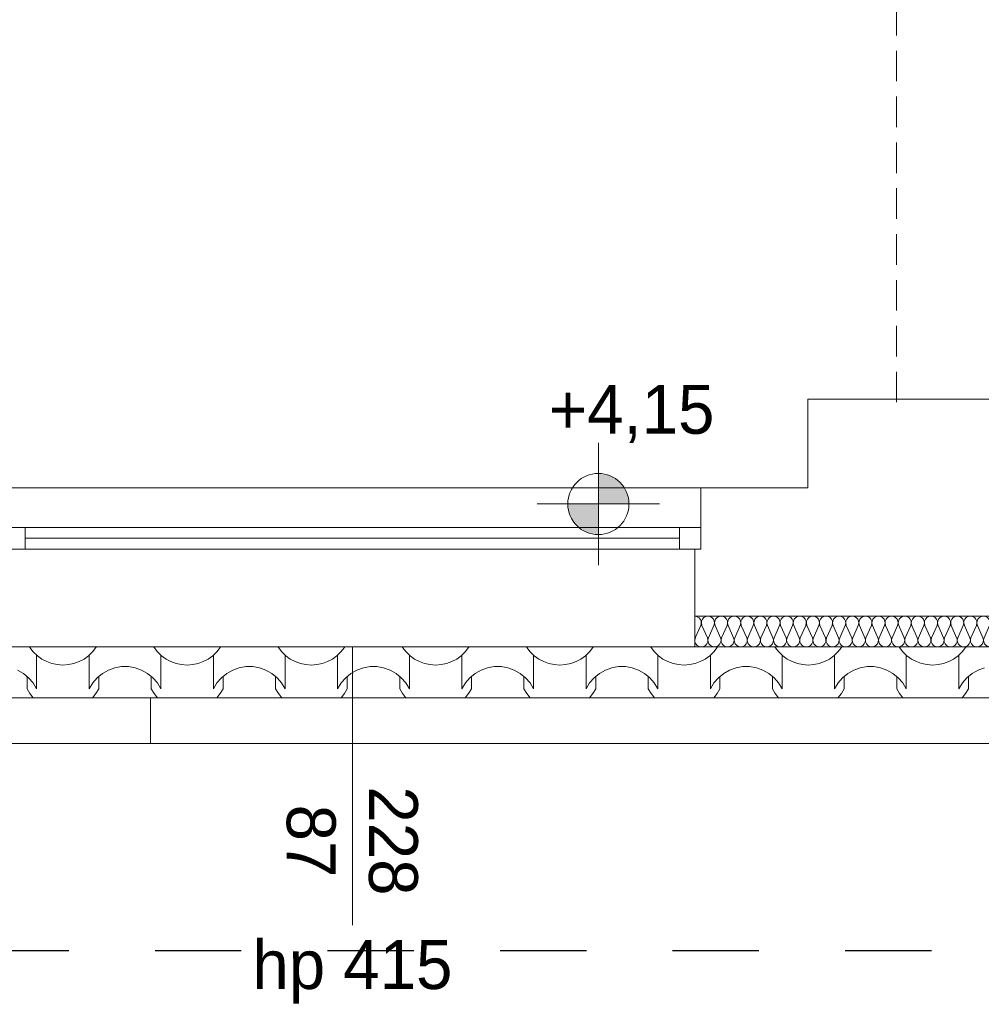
# Model space of a CAD drawing. Extents: x -528673 to -468586, y 24609 to 131944.
# Tile 44 of 87: x -481929 to -478783, y 57295 to 60516. Entities that reach past the tile are written whole.
import ezdxf

# ---------------------------------------------------------------- set-up
doc = ezdxf.new("R2010")
doc.units = 0
doc.header["$MEASUREMENT"] = 0
doc.linetypes.add('Dashed', pattern=[564.444447, 282.222223, -282.222223])
doc.linetypes.add('Krawędzie ukryte', pattern=[150, 100, -50])
for name, color, linetype in [('#PODKŁAD', 252, 'Continuous'), ('Inwent Izolacje', 252, 'Continuous'), ('INWENT RZĘDNE', 252, 'Continuous')]:
    doc.layers.add(name, color=color, linetype=linetype)
for name, color, linetype, lineweight in [('arch wypelnienia_Nr_Pióra__2', 252, 'Continuous', 13), ('INWENT DACH_Nr_Pióra__21', 252, 'Continuous', 9), ('Inwent Izolacje_Nr_Pióra__2', 252, 'Continuous', 13), ('INWENT RZĘDNE_Nr_Pióra__21', 252, 'Continuous', 9), ('INWENT. OKNA_Nr_Pióra__21', 252, 'Continuous', 9), ('INWENT. OKNA_Nr_Pióra__5', 252, 'Continuous', 13), ('INWENT.ŚCIANY_Nr_Pióra__1', 252, 'Continuous', 25), ('INWENT.ŚCIANY_Nr_Pióra__20', 252, 'Continuous', 60), ('INWENT.ŚCIANY_Nr_Pióra__21', 252, 'Continuous', 9), ('INWENT.ŚCIANY_Nr_Pióra__3', 252, 'Continuous', 13), ('Istniejące stropy_Nr_Pióra__5', 252, 'Continuous', 13)]:
    doc.layers.add(name, color=color, linetype=linetype, lineweight=lineweight)
doc.styles.add('GENERATED_STYLE_1', font='txt')
doc.styles.add('GENERATED_STYLE_5', font='txt')

# ---------------------------------------------------------------- blocks, each defined once
blk = doc.blocks.new('*X30')
at = {"layer": 'arch wypelnienia_Nr_Pióra__2', "linetype": 'Continuous'}
for p, q in [((-481896.8, 58464.5), (-481895.3, 58462)), ((-481895.3, 58462), (-481884, 58447.8)), ((-481690.4, 58447.8), (-481679.1, 58462)), ((-481679.1, 58462), (-481677.6, 58464.5)), ((-481490.4, 58464.5), (-481488.9, 58462)), ((-481488.9, 58462), (-481477.6, 58447.8)), ((-481284, 58447.8), (-481272.7, 58462)), ((-481272.7, 58462), (-481271.2, 58464.5)), ((-481084, 58464.5), (-481082.5, 58462)), ((-481082.5, 58462), (-481071.2, 58447.8)), ((-480877.6, 58447.8), (-480866.3, 58462)), ((-480866.3, 58462), (-480864.8, 58464.5)), ((-480677.6, 58464.5), (-480676.1, 58462)), ((-480676.1, 58462), (-480664.8, 58447.8)), ((-480471.2, 58447.8), (-480459.9, 58462)), ((-480459.9, 58462), (-480458.4, 58464.5)), ((-480271.2, 58464.5), (-480269.7, 58462)), ((-480269.7, 58462), (-480258.4, 58447.8)), ((-480064.8, 58447.8), (-480053.5, 58462)), ((-480053.5, 58462), (-480052, 58464.5)), ((-479864.8, 58464.5), (-479863.3, 58462)), ((-479863.3, 58462), (-479852, 58447.8)), ((-479658.4, 58447.8), (-479647.1, 58462)), ((-479647.1, 58462), (-479645.6, 58464.5)), ((-479458.4, 58464.5), (-479456.9, 58462)), ((-479456.9, 58462), (-479445.6, 58447.8)), ((-479252, 58447.8), (-479240.7, 58462)), ((-479240.7, 58462), (-479239.2, 58464.5)), ((-479052, 58464.5), (-479050.5, 58462)), ((-479050.5, 58462), (-479039.2, 58447.8)), ((-478845.6, 58447.8), (-478834.3, 58462)), ((-478834.3, 58462), (-478832.8, 58464.5)), ((-481884, 58447.8), (-481870.9, 58435.3)), ((-481873.1, 58437.1), (-481873.1, 58350)), ((-481870.9, 58435.3), (-481856.2, 58424.7)), ((-481718.2, 58424.7), (-481703.5, 58435.3)), ((-481703.5, 58435.3), (-481690.4, 58447.8)), ((-481701.3, 58437.1), (-481701.3, 58350)), ((-481477.6, 58447.8), (-481464.5, 58435.3)), ((-481466.7, 58437.1), (-481466.7, 58350)), ((-481464.5, 58435.3), (-481449.8, 58424.7)), ((-481311.8, 58424.7), (-481297.1, 58435.3)), ((-481297.1, 58435.3), (-481284, 58447.8)), ((-481294.9, 58437.1), (-481294.9, 58350)), ((-481071.2, 58447.8), (-481058.1, 58435.3)), ((-481060.3, 58437.1), (-481060.3, 58350)), ((-481058.1, 58435.3), (-481043.4, 58424.7)), ((-480905.4, 58424.7), (-480890.7, 58435.3)), ((-480890.7, 58435.3), (-480877.6, 58447.8)), ((-480888.5, 58437.1), (-480888.5, 58350)), ((-480664.8, 58447.8), (-480651.7, 58435.3)), ((-480653.9, 58437.1), (-480653.9, 58350)), ((-480651.7, 58435.3), (-480637, 58424.7)), ((-480499, 58424.7), (-480484.3, 58435.3)), ((-480484.3, 58435.3), (-480471.2, 58447.8)), ((-480482.1, 58437.1), (-480482.1, 58350)), ((-480258.4, 58447.8), (-480245.3, 58435.3)), ((-480247.5, 58437.1), (-480247.5, 58350)), ((-480245.3, 58435.3), (-480230.6, 58424.7)), ((-480092.6, 58424.7), (-480077.9, 58435.3)), ((-480077.9, 58435.3), (-480064.8, 58447.8)), ((-480075.7, 58437.1), (-480075.7, 58350)), ((-479852, 58447.8), (-479838.9, 58435.3)), ((-479841.1, 58437.1), (-479841.1, 58350)), ((-479838.9, 58435.3), (-479824.2, 58424.7)), ((-479686.2, 58424.7), (-479671.5, 58435.3)), ((-479671.5, 58435.3), (-479658.4, 58447.8)), ((-479669.3, 58437.1), (-479669.3, 58350)), ((-479445.6, 58447.8), (-479432.5, 58435.3)), ((-479434.7, 58437.1), (-479434.7, 58350)), ((-479432.5, 58435.3), (-479417.8, 58424.7)), ((-479279.8, 58424.7), (-479265.1, 58435.3)), ((-479265.1, 58435.3), (-479252, 58447.8)), ((-479262.9, 58437.1), (-479262.9, 58350)), ((-479039.2, 58447.8), (-479026.1, 58435.3)), ((-479028.3, 58437.1), (-479028.3, 58350)), ((-479026.1, 58435.3), (-479011.4, 58424.7)), ((-478873.4, 58424.7), (-478858.7, 58435.3)), ((-478858.7, 58435.3), (-478845.6, 58447.8)), ((-478856.5, 58437.1), (-478856.5, 58350)), ((-481873.1, 58414.8), (-481873.1, 58327.7)), ((-481856.2, 58424.7), (-481840.1, 58416.2)), ((-481840.1, 58416.2), (-481823.1, 58410)), ((-481823.1, 58410), (-481805.3, 58406.3)), ((-481805.3, 58406.3), (-481787.2, 58405)), ((-481787.2, 58405), (-481769.1, 58406.3)), ((-481769.1, 58406.3), (-481751.3, 58410)), ((-481751.3, 58410), (-481734.3, 58416.2)), ((-481734.3, 58416.2), (-481718.2, 58424.7)), ((-481701.3, 58414.8), (-481701.3, 58327.7)), ((-481617.2, 58396), (-481638.2, 58388.6)), ((-481595.2, 58399.8), (-481617.2, 58396)), ((-481584, 58399.8), (-481595.2, 58399.8)), ((-481572.8, 58399.8), (-481584, 58399.8)), ((-481550.8, 58396), (-481572.8, 58399.8)), ((-481529.8, 58388.6), (-481550.8, 58396)), ((-481466.7, 58414.8), (-481466.7, 58327.7)), ((-481449.8, 58424.7), (-481433.7, 58416.2)), ((-481433.7, 58416.2), (-481416.7, 58410)), ((-481416.7, 58410), (-481398.9, 58406.3)), ((-481398.9, 58406.3), (-481380.8, 58405)), ((-481380.8, 58405), (-481362.7, 58406.3)), ((-481362.7, 58406.3), (-481344.9, 58410)), ((-481344.9, 58410), (-481327.9, 58416.2)), ((-481327.9, 58416.2), (-481311.8, 58424.7)), ((-481294.9, 58414.8), (-481294.9, 58327.7)), ((-481210.8, 58396), (-481231.8, 58388.6)), ((-481188.8, 58399.8), (-481210.8, 58396)), ((-481177.6, 58399.8), (-481188.8, 58399.8)), ((-481166.4, 58399.8), (-481177.6, 58399.8)), ((-481144.4, 58396), (-481166.4, 58399.8)), ((-481123.4, 58388.6), (-481144.4, 58396)), ((-481060.3, 58414.8), (-481060.3, 58327.7)), ((-481043.4, 58424.7), (-481027.3, 58416.2)), ((-481027.3, 58416.2), (-481010.3, 58410)), ((-481010.3, 58410), (-480992.5, 58406.3)), ((-480992.5, 58406.3), (-480974.4, 58405)), ((-480974.4, 58405), (-480956.3, 58406.3)), ((-480956.3, 58406.3), (-480938.5, 58410)), ((-480938.5, 58410), (-480921.5, 58416.2)), ((-480921.5, 58416.2), (-480905.4, 58424.7)), ((-480888.5, 58414.8), (-480888.5, 58327.7)), ((-480804.4, 58396), (-480825.4, 58388.6)), ((-480782.4, 58399.8), (-480804.4, 58396)), ((-480771.2, 58399.8), (-480782.4, 58399.8)), ((-480760, 58399.8), (-480771.2, 58399.8)), ((-480738, 58396), (-480760, 58399.8)), ((-480717, 58388.6), (-480738, 58396)), ((-480653.9, 58414.8), (-480653.9, 58327.7)), ((-480637, 58424.7), (-480620.9, 58416.2)), ((-480620.9, 58416.2), (-480603.9, 58410)), ((-480603.9, 58410), (-480586.1, 58406.3)), ((-480586.1, 58406.3), (-480568, 58405)), ((-480568, 58405), (-480549.9, 58406.3)), ((-480549.9, 58406.3), (-480532.1, 58410)), ((-480532.1, 58410), (-480515.1, 58416.2)), ((-480515.1, 58416.2), (-480499, 58424.7)), ((-480482.1, 58414.8), (-480482.1, 58327.7)), ((-480398, 58396), (-480419, 58388.6)), ((-480376, 58399.8), (-480398, 58396)), ((-480364.8, 58399.8), (-480376, 58399.8)), ((-480353.6, 58399.8), (-480364.8, 58399.8)), ((-480331.6, 58396), (-480353.6, 58399.8)), ((-480310.6, 58388.6), (-480331.6, 58396)), ((-480247.5, 58414.8), (-480247.5, 58327.7)), ((-480230.6, 58424.7), (-480214.5, 58416.2)), ((-480214.5, 58416.2), (-480197.5, 58410)), ((-480197.5, 58410), (-480179.7, 58406.3)), ((-480179.7, 58406.3), (-480161.6, 58405)), ((-480161.6, 58405), (-480143.5, 58406.3)), ((-480143.5, 58406.3), (-480125.7, 58410)), ((-480125.7, 58410), (-480108.7, 58416.2)), ((-480108.7, 58416.2), (-480092.6, 58424.7)), ((-480075.7, 58414.8), (-480075.7, 58327.7)), ((-479991.6, 58396), (-480012.6, 58388.6)), ((-479969.6, 58399.8), (-479991.6, 58396)), ((-479958.4, 58399.8), (-479969.6, 58399.8)), ((-479947.2, 58399.8), (-479958.4, 58399.8)), ((-479925.2, 58396), (-479947.2, 58399.8)), ((-479904.2, 58388.6), (-479925.2, 58396)), ((-479841.1, 58414.8), (-479841.1, 58327.7)), ((-479824.2, 58424.7), (-479808.1, 58416.2)), ((-479808.1, 58416.2), (-479791.1, 58410)), ((-479791.1, 58410), (-479773.3, 58406.3)), ((-479773.3, 58406.3), (-479755.2, 58405)), ((-479755.2, 58405), (-479737.1, 58406.3)), ((-479737.1, 58406.3), (-479719.3, 58410)), ((-479719.3, 58410), (-479702.3, 58416.2)), ((-479702.3, 58416.2), (-479686.2, 58424.7)), ((-479669.3, 58414.8), (-479669.3, 58327.7)), ((-479585.2, 58396), (-479606.2, 58388.6)), ((-479563.2, 58399.8), (-479585.2, 58396)), ((-479552, 58399.8), (-479563.2, 58399.8)), ((-479540.8, 58399.8), (-479552, 58399.8)), ((-479518.8, 58396), (-479540.8, 58399.8)), ((-479497.8, 58388.6), (-479518.8, 58396)), ((-479434.7, 58414.8), (-479434.7, 58327.7)), ((-479417.8, 58424.7), (-479401.7, 58416.2)), ((-479401.7, 58416.2), (-479384.7, 58410)), ((-479384.7, 58410), (-479366.9, 58406.3)), ((-479366.9, 58406.3), (-479348.8, 58405)), ((-479348.8, 58405), (-479330.7, 58406.3)), ((-479330.7, 58406.3), (-479312.9, 58410)), ((-479312.9, 58410), (-479295.9, 58416.2)), ((-479295.9, 58416.2), (-479279.8, 58424.7)), ((-479262.9, 58414.8), (-479262.9, 58327.7)), ((-479178.8, 58396), (-479199.8, 58388.6)), ((-479156.8, 58399.8), (-479178.8, 58396)), ((-479145.6, 58399.8), (-479156.8, 58399.8)), ((-479134.4, 58399.8), (-479145.6, 58399.8)), ((-479112.4, 58396), (-479134.4, 58399.8)), ((-479091.4, 58388.6), (-479112.4, 58396)), ((-479028.3, 58414.8), (-479028.3, 58327.7)), ((-479011.4, 58424.7), (-478995.3, 58416.2)), ((-478995.3, 58416.2), (-478978.3, 58410)), ((-478978.3, 58410), (-478960.5, 58406.3)), ((-478960.5, 58406.3), (-478942.4, 58405)), ((-478942.4, 58405), (-478924.3, 58406.3)), ((-478924.3, 58406.3), (-478906.5, 58410)), ((-478906.5, 58410), (-478889.5, 58416.2)), ((-478889.5, 58416.2), (-478873.4, 58424.7)), ((-478856.5, 58414.8), (-478856.5, 58327.7)), ((-478772.4, 58396), (-478793.4, 58388.6)), ((-481916.7, 58377.6), (-481936.2, 58388.6)), ((-481899.4, 58363.5), (-481916.7, 58377.6)), ((-481904.5, 58367.7), (-481904.5, 58327.7)), ((-481884.7, 58346.7), (-481899.4, 58363.5)), ((-481675, 58363.5), (-481689.7, 58346.7)), ((-481657.7, 58377.6), (-481675, 58363.5)), ((-481669.9, 58367.7), (-481669.9, 58327.7)), ((-481638.2, 58388.6), (-481657.7, 58377.6)), ((-481510.3, 58377.6), (-481529.8, 58388.6)), ((-481493, 58363.5), (-481510.3, 58377.6)), ((-481498.1, 58367.7), (-481498.1, 58327.7)), ((-481478.3, 58346.7), (-481493, 58363.5)), ((-481268.6, 58363.5), (-481283.3, 58346.7)), ((-481251.3, 58377.6), (-481268.6, 58363.5)), ((-481263.5, 58367.7), (-481263.5, 58327.7)), ((-481231.8, 58388.6), (-481251.3, 58377.6)), ((-481103.9, 58377.6), (-481123.4, 58388.6)), ((-481086.6, 58363.5), (-481103.9, 58377.6)), ((-481091.7, 58367.7), (-481091.7, 58327.7)), ((-481071.9, 58346.7), (-481086.6, 58363.5)), ((-480862.2, 58363.5), (-480876.9, 58346.7)), ((-480844.9, 58377.6), (-480862.2, 58363.5)), ((-480857.1, 58367.7), (-480857.1, 58327.7)), ((-480825.4, 58388.6), (-480844.9, 58377.6)), ((-480697.5, 58377.6), (-480717, 58388.6)), ((-480680.2, 58363.5), (-480697.5, 58377.6)), ((-480685.3, 58367.7), (-480685.3, 58327.7)), ((-480665.5, 58346.7), (-480680.2, 58363.5)), ((-480455.8, 58363.5), (-480470.5, 58346.7)), ((-480438.5, 58377.6), (-480455.8, 58363.5)), ((-480450.7, 58367.7), (-480450.7, 58327.7)), ((-480419, 58388.6), (-480438.5, 58377.6)), ((-480291.1, 58377.6), (-480310.6, 58388.6)), ((-480273.8, 58363.5), (-480291.1, 58377.6)), ((-480278.9, 58367.7), (-480278.9, 58327.7)), ((-480259.1, 58346.7), (-480273.8, 58363.5)), ((-480049.4, 58363.5), (-480064.1, 58346.7)), ((-480032.1, 58377.6), (-480049.4, 58363.5)), ((-480044.3, 58367.7), (-480044.3, 58327.7)), ((-480012.6, 58388.6), (-480032.1, 58377.6)), ((-479884.7, 58377.6), (-479904.2, 58388.6)), ((-479867.4, 58363.5), (-479884.7, 58377.6)), ((-479872.5, 58367.7), (-479872.5, 58327.7)), ((-479852.7, 58346.7), (-479867.4, 58363.5)), ((-479643, 58363.5), (-479657.7, 58346.7)), ((-479625.7, 58377.6), (-479643, 58363.5)), ((-479637.9, 58367.7), (-479637.9, 58327.7)), ((-479606.2, 58388.6), (-479625.7, 58377.6)), ((-479478.3, 58377.6), (-479497.8, 58388.6)), ((-479461, 58363.5), (-479478.3, 58377.6)), ((-479466.1, 58367.7), (-479466.1, 58327.7)), ((-479446.3, 58346.7), (-479461, 58363.5)), ((-479236.6, 58363.5), (-479251.3, 58346.7)), ((-479219.3, 58377.6), (-479236.6, 58363.5)), ((-479231.5, 58367.7), (-479231.5, 58327.7)), ((-479199.8, 58388.6), (-479219.3, 58377.6)), ((-479071.9, 58377.6), (-479091.4, 58388.6)), ((-479054.6, 58363.5), (-479071.9, 58377.6)), ((-479059.7, 58367.7), (-479059.7, 58327.7)), ((-479039.9, 58346.7), (-479054.6, 58363.5)), ((-478830.2, 58363.5), (-478844.9, 58346.7)), ((-478812.9, 58377.6), (-478830.2, 58363.5)), ((-478825.1, 58367.7), (-478825.1, 58327.7)), ((-478793.4, 58388.6), (-478812.9, 58377.6)), ((-481873.1, 58327.7), (-481884.7, 58346.7)), ((-481689.7, 58346.7), (-481701.3, 58327.7)), ((-481466.7, 58327.7), (-481478.3, 58346.7)), ((-481283.3, 58346.7), (-481294.9, 58327.7)), ((-481060.3, 58327.7), (-481071.9, 58346.7)), ((-480876.9, 58346.7), (-480888.5, 58327.7)), ((-480653.9, 58327.7), (-480665.5, 58346.7)), ((-480470.5, 58346.7), (-480482.1, 58327.7)), ((-480247.5, 58327.7), (-480259.1, 58346.7)), ((-480064.1, 58346.7), (-480075.7, 58327.7)), ((-479841.1, 58327.7), (-479852.7, 58346.7)), ((-479657.7, 58346.7), (-479669.3, 58327.7)), ((-479434.7, 58327.7), (-479446.3, 58346.7)), ((-479251.3, 58346.7), (-479262.9, 58327.7)), ((-479028.3, 58327.7), (-479039.9, 58346.7)), ((-478844.9, 58346.7), (-478856.5, 58327.7)), ((-481904.5, 58327.7), (-481895.3, 58312)), ((-481895.3, 58312), (-481884.2, 58297.9)), ((-481690.2, 58297.9), (-481679.1, 58312)), ((-481679.1, 58312), (-481669.9, 58327.7)), ((-481498.1, 58327.7), (-481488.9, 58312)), ((-481488.9, 58312), (-481477.8, 58297.9)), ((-481283.8, 58297.9), (-481272.7, 58312)), ((-481272.7, 58312), (-481263.5, 58327.7)), ((-481091.7, 58327.7), (-481082.5, 58312)), ((-481082.5, 58312), (-481071.4, 58297.9)), ((-480877.4, 58297.9), (-480866.3, 58312)), ((-480866.3, 58312), (-480857.1, 58327.7)), ((-480685.3, 58327.7), (-480676.1, 58312)), ((-480676.1, 58312), (-480665, 58297.9)), ((-480471, 58297.9), (-480459.9, 58312)), ((-480459.9, 58312), (-480450.7, 58327.7)), ((-480278.9, 58327.7), (-480269.7, 58312)), ((-480269.7, 58312), (-480258.6, 58297.9)), ((-480064.6, 58297.9), (-480053.5, 58312)), ((-480053.5, 58312), (-480044.3, 58327.7)), ((-479872.5, 58327.7), (-479863.3, 58312)), ((-479863.3, 58312), (-479852.2, 58297.9)), ((-479658.2, 58297.9), (-479647.1, 58312)), ((-479647.1, 58312), (-479637.9, 58327.7)), ((-479466.1, 58327.7), (-479456.9, 58312)), ((-479456.9, 58312), (-479445.8, 58297.9)), ((-479251.8, 58297.9), (-479240.7, 58312)), ((-479240.7, 58312), (-479231.5, 58327.7)), ((-479059.7, 58327.7), (-479050.5, 58312)), ((-479050.5, 58312), (-479039.4, 58297.9)), ((-478845.4, 58297.9), (-478834.3, 58312)), ((-478834.3, 58312), (-478825.1, 58327.7))]:
    blk.add_line(p, q, dxfattribs=at)
blk = doc.blocks.new('Wypełnienie_15')
at = {"layer": 'arch wypelnienia_Nr_Pióra__2', "linetype": 'Dashed'}
blk.add_blockref('*X30', (0, 0), dxfattribs=at)
blk = doc.blocks.new('Izolacja cieplna 14_202', base_point=(-477960.2, 58564.5))
at = {"layer": 'Inwent Izolacje_Nr_Pióra__2', "linetype": 'Continuous'}
for p, q in [((-479700.5, 58534.7), (-479718.4, 58494.3)), ((-479679.1, 58494.3), (-479696.9, 58534.7)), ((-479657.6, 58534.7), (-479675.5, 58494.3)), ((-479636.1, 58494.3), (-479654, 58534.7)), ((-479614.7, 58534.7), (-479632.5, 58494.3)), ((-479593.2, 58494.3), (-479611.1, 58534.7)), ((-479571.7, 58534.7), (-479589.6, 58494.3)), ((-479550.3, 58494.3), (-479568.1, 58534.7)), ((-479528.8, 58534.7), (-479546.7, 58494.3)), ((-479507.4, 58494.3), (-479525.2, 58534.7)), ((-479485.9, 58534.7), (-479503.7, 58494.3)), ((-479464.4, 58494.3), (-479482.3, 58534.7)), ((-479443, 58534.7), (-479460.8, 58494.3)), ((-479421.5, 58494.3), (-479439.4, 58534.7)), ((-479400, 58534.7), (-479417.9, 58494.3)), ((-479378.6, 58494.3), (-479396.4, 58534.7)), ((-479357.1, 58534.7), (-479375, 58494.3)), ((-479335.6, 58494.3), (-479353.5, 58534.7)), ((-479314.2, 58534.7), (-479332, 58494.3)), ((-479292.7, 58494.3), (-479310.6, 58534.7)), ((-479271.3, 58534.7), (-479289.1, 58494.3)), ((-479249.8, 58494.3), (-479267.7, 58534.7)), ((-479228.3, 58534.7), (-479246.2, 58494.3)), ((-479206.9, 58494.3), (-479224.7, 58534.7)), ((-479185.4, 58534.7), (-479203.3, 58494.3)), ((-479163.9, 58494.3), (-479181.8, 58534.7)), ((-479142.5, 58534.7), (-479160.3, 58494.3)), ((-479121, 58494.3), (-479138.9, 58534.7)), ((-479099.5, 58534.7), (-479117.4, 58494.3)), ((-479078.1, 58494.3), (-479095.9, 58534.7)), ((-479056.6, 58534.7), (-479074.5, 58494.3)), ((-479035.2, 58494.3), (-479053, 58534.7)), ((-479013.7, 58534.7), (-479031.6, 58494.3)), ((-478992.2, 58494.3), (-479010.1, 58534.7)), ((-478970.8, 58534.7), (-478988.6, 58494.3)), ((-478949.3, 58494.3), (-478967.2, 58534.7)), ((-478927.8, 58534.7), (-478945.7, 58494.3)), ((-478906.4, 58494.3), (-478924.2, 58534.7)), ((-478884.9, 58534.7), (-478902.8, 58494.3)), ((-478863.5, 58494.3), (-478881.3, 58534.7)), ((-478842, 58534.7), (-478859.8, 58494.3)), ((-478820.5, 58494.3), (-478838.4, 58534.7)), ((-478799.1, 58534.7), (-478816.9, 58494.3)), ((-478777.6, 58494.3), (-478795.5, 58534.7)), ((-478756.1, 58534.7), (-478774, 58494.3)), ((-478734.7, 58494.3), (-478752.5, 58534.7)), ((-478713.2, 58534.7), (-478731.1, 58494.3)), ((-478691.7, 58494.3), (-478709.6, 58534.7)), ((-478670.3, 58534.7), (-478688.1, 58494.3)), ((-478648.8, 58494.3), (-478666.7, 58534.7)), ((-478627.4, 58534.7), (-478645.2, 58494.3)), ((-478605.9, 58494.3), (-478623.7, 58534.7)), ((-478584.4, 58534.7), (-478602.3, 58494.3)), ((-478563, 58494.3), (-478580.8, 58534.7)), ((-478541.5, 58534.7), (-478559.4, 58494.3)), ((-478520, 58494.3), (-478537.9, 58534.7)), ((-478498.6, 58534.7), (-478516.4, 58494.3)), ((-478477.1, 58494.3), (-478495, 58534.7)), ((-478455.6, 58534.7), (-478473.5, 58494.3)), ((-478434.2, 58494.3), (-478452, 58534.7)), ((-478412.7, 58534.7), (-478430.6, 58494.3)), ((-478391.3, 58494.3), (-478409.1, 58534.7)), ((-478369.8, 58534.7), (-478387.7, 58494.3)), ((-478348.3, 58494.3), (-478366.2, 58534.7)), ((-478326.9, 58534.7), (-478344.7, 58494.3)), ((-478305.4, 58494.3), (-478323.3, 58534.7)), ((-478283.9, 58534.7), (-478301.8, 58494.3)), ((-478262.5, 58494.3), (-478280.3, 58534.7)), ((-478241, 58534.7), (-478258.9, 58494.3)), ((-478219.5, 58494.3), (-478237.4, 58534.7)), ((-478198.1, 58534.7), (-478215.9, 58494.3)), ((-478176.6, 58494.3), (-478194.5, 58534.7)), ((-478155.2, 58534.7), (-478173, 58494.3)), ((-478133.7, 58494.3), (-478151.6, 58534.7)), ((-478112.2, 58534.7), (-478130.1, 58494.3)), ((-478090.8, 58494.3), (-478108.6, 58534.7)), ((-478069.3, 58534.7), (-478087.2, 58494.3)), ((-478047.8, 58494.3), (-478065.7, 58534.7)), ((-478026.4, 58534.7), (-478044.2, 58494.3)), ((-478004.9, 58494.3), (-478022.8, 58534.7)), ((-477983.5, 58534.7), (-478001.3, 58494.3)), ((-477962, 58494.3), (-477979.8, 58534.7))]:
    blk.add_line(p, q, dxfattribs=at)
for centre, start_param, end_param in [((-479720.2, 58543.3), 2.7288, 4.712389), ((-479677.3, 58543.3), 2.7288, 6.695979), ((-479634.3, 58543.3), 2.7288, 6.695979), ((-479591.4, 58543.3), 2.7288, 6.695979), ((-479548.5, 58543.3), 2.7288, 6.695979), ((-479505.6, 58543.3), 2.7288, 6.695979), ((-479462.6, 58543.3), 2.7288, 6.695979), ((-479419.7, 58543.3), 2.7288, 6.695979), ((-479376.8, 58543.3), 2.7288, 6.695979), ((-479333.8, 58543.3), 2.7288, 6.695979), ((-479290.9, 58543.3), 2.7288, 6.695979), ((-479248, 58543.3), 2.7288, 6.695979), ((-479205.1, 58543.3), 2.7288, 6.695979), ((-479162.1, 58543.3), 2.7288, 6.695979), ((-479119.2, 58543.3), 2.7288, 6.695979), ((-479076.3, 58543.3), 2.7288, 6.695979), ((-479033.4, 58543.3), 2.7288, 6.695979), ((-478990.4, 58543.3), 2.7288, 6.695979), ((-478947.5, 58543.3), 2.7288, 6.695979), ((-478904.6, 58543.3), 2.7288, 6.695979), ((-478861.6, 58543.3), 2.7288, 6.695979), ((-478818.7, 58543.3), 2.7288, 6.695979), ((-478775.8, 58543.3), 2.7288, 6.695979), ((-478732.9, 58543.3), 2.7288, 6.695979), ((-478689.9, 58543.3), 2.7288, 6.695979), ((-478647, 58543.3), 2.7288, 6.695979), ((-478604.1, 58543.3), 2.7288, 6.695979), ((-478561.2, 58543.3), 2.7288, 6.695979), ((-478518.2, 58543.3), 2.7288, 6.695979), ((-478475.3, 58543.3), 2.7288, 6.695979), ((-478432.4, 58543.3), 2.7288, 6.695979), ((-478389.5, 58543.3), 2.7288, 6.695979), ((-478346.5, 58543.3), 2.7288, 6.695979), ((-478303.6, 58543.3), 2.7288, 6.695979), ((-478260.7, 58543.3), 2.7288, 6.695979), ((-478217.7, 58543.3), 2.7288, 6.695979), ((-478174.8, 58543.3), 2.7288, 6.695979), ((-478131.9, 58543.3), 2.7288, 6.695979), ((-478089, 58543.3), 2.7288, 6.695979), ((-478046, 58543.3), 2.7288, 6.695979), ((-478003.1, 58543.3), 2.7288, 6.695979), ((-477960.2, 58543.3), 4.712389, 6.695979), ((-479698.7, 58485.8), 5.870392, 9.837571), ((-479655.8, 58485.8), 5.870392, 9.837571), ((-479612.9, 58485.8), 5.870392, 9.837571), ((-479569.9, 58485.8), 5.870392, 9.837571), ((-479527, 58485.8), 5.870392, 9.837571), ((-479484.1, 58485.8), 5.870392, 9.837571), ((-479441.2, 58485.8), 5.870392, 9.837571), ((-479398.2, 58485.8), 5.870392, 9.837571), ((-479355.3, 58485.8), 5.870392, 9.837571), ((-479312.4, 58485.8), 5.870392, 9.837571), ((-479269.5, 58485.8), 5.870392, 9.837571), ((-479226.5, 58485.8), 5.870392, 9.837571), ((-479183.6, 58485.8), 5.870392, 9.837571), ((-479140.7, 58485.8), 5.870392, 9.837571), ((-479097.7, 58485.8), 5.870392, 9.837571), ((-479054.8, 58485.8), 5.870392, 9.837571), ((-479011.9, 58485.8), 5.870392, 9.837571), ((-478969, 58485.8), 5.870392, 9.837571), ((-478926, 58485.8), 5.870392, 9.837571), ((-478883.1, 58485.8), 5.870392, 9.837571), ((-478840.2, 58485.8), 5.870392, 9.837571), ((-478797.3, 58485.8), 5.870392, 9.837571), ((-478754.3, 58485.8), 5.870392, 9.837571), ((-478711.4, 58485.8), 5.870392, 9.837571), ((-478668.5, 58485.8), 5.870392, 9.837571), ((-478625.6, 58485.8), 5.870392, 9.837571), ((-478582.6, 58485.8), 5.870392, 9.837571), ((-478539.7, 58485.8), 5.870392, 9.837571), ((-478496.8, 58485.8), 5.870392, 9.837571), ((-478453.8, 58485.8), 5.870392, 9.837571), ((-478410.9, 58485.8), 5.870392, 9.837571), ((-478368, 58485.8), 5.870392, 9.837571), ((-478325.1, 58485.8), 5.870392, 9.837571), ((-478282.1, 58485.8), 5.870392, 9.837571), ((-478239.2, 58485.8), 5.870392, 9.837571), ((-478196.3, 58485.8), 5.870392, 9.837571), ((-478153.4, 58485.8), 5.870392, 9.837571), ((-478110.4, 58485.8), 5.870392, 9.837571), ((-478067.5, 58485.8), 5.870392, 9.837571), ((-478024.6, 58485.8), 5.870392, 9.837571), ((-477981.6, 58485.8), 5.870392, 9.837571)]:
    blk.add_ellipse(centre, major_axis=(-21.5, 0), ratio=0.990887, start_param=start_param, end_param=end_param, dxfattribs=at)
blk = doc.blocks.new('Koty wysokościowe_108', base_point=(-480035.5, 58931.8))
at = {"layer": 'INWENT RZĘDNE_Nr_Pióra__21', "linetype": 'Continuous'}
for points in [[(-480035.5, 58931.8), (-479935.5, 58931.8), (-479943.1, 58970.1), (-479964.8, 59002.5), (-479997.2, 59024.2), (-480035.5, 59031.8)], [(-480035.5, 58931.8), (-480135.5, 58931.8), (-480127.9, 58893.6), (-480106.2, 58861.1), (-480073.8, 58839.4), (-480035.5, 58831.8)]]:
    blk.add_hatch(color=256, dxfattribs=at).paths.add_polyline_path(points, flags=0)
for p, q in [((-480035.5, 58731.8), (-480035.5, 59131.8)), ((-480235.5, 58931.8), (-479835.5, 58931.8))]:
    blk.add_line(p, q, dxfattribs=at)
blk.add_circle((-480035.5, 58931.8), 100, dxfattribs=at)
at = {"layer": 'INWENT RZĘDNE_Nr_Pióra__21', "insert": (-480197.3, 59131.8), "char_height": 160, "attachment_point": 7, "style": 'GENERATED_STYLE_1'}
blk.add_mtext('{+4,15}', dxfattribs=at)
blk = doc.blocks.new('PIĘTRO')
at = {"layer": 'INWENT DACH_Nr_Pióra__21', "color": 252, "linetype": 'Continuous', "lineweight": 15}
for p, q in [((-487520.2, 58297.9), (-474160.2, 58297.9)), ((-481500.2, 58147.9), (-481500.2, 58297.9)), ((-474160.2, 58147.9), (-487520.2, 58147.9))]:
    blk.add_line(p, q, dxfattribs=at)
at = {"layer": 'INWENT. OKNA_Nr_Pióra__5', "color": 252, "linetype": 'Continuous', "lineweight": 15}
for p, q in [((-481980.2, 58854.5), (-479700.2, 58854.5)), ((-481910.2, 58854.5), (-481910.2, 58784.5)), ((-479770.2, 58854.5), (-479770.2, 58784.5)), ((-479700.2, 58854.5), (-479700.2, 58784.5)), ((-481910.2, 58819.5), (-479770.2, 58819.5)), ((-481980.2, 58784.5), (-479700.2, 58784.5)), ((-480840.2, 58464.5), (-480840.2, 57554.5))]:
    blk.add_line(p, q, dxfattribs=at)
at = {"layer": 'INWENT.ŚCIANY_Nr_Pióra__1', "color": 252, "linetype": 'Continuous', "lineweight": 15}
for p, q in [((-478320.2, 59274.5), (-479350.2, 59274.5)), ((-479350.2, 59274.5), (-479350.2, 58984.5)), ((-479700.2, 58984.5), (-479700.2, 58784.5)), ((-479700.2, 58984.5), (-479350.2, 58984.5)), ((-479720.2, 58784.5), (-479720.2, 58564.5)), ((-479720.2, 58784.5), (-479700.2, 58784.5)), ((-479720.2, 58564.5), (-477960.2, 58564.5))]:
    blk.add_line(p, q, dxfattribs=at)
at = {"layer": 'INWENT.ŚCIANY_Nr_Pióra__20', "color": 252, "linetype": 'Dashed', "lineweight": 30}
blk.add_line((-493903.7, 57470.7), (-469728.7, 57470.7), dxfattribs=at)
at = {"layer": 'INWENT.ŚCIANY_Nr_Pióra__21', "color": 252, "linetype": 'Continuous', "lineweight": 15}
for p, q in [((-481980.2, 58984.5), (-479700.2, 58984.5)), ((-481960.2, 58464.5), (-479720.2, 58464.5))]:
    blk.add_line(p, q, dxfattribs=at)
at = {"layer": 'INWENT.ŚCIANY_Nr_Pióra__3', "color": 252, "linetype": 'Continuous', "lineweight": 15}
for p, q in [((-479720.2, 58564.5), (-479720.2, 58464.5)), ((-479720.2, 58464.5), (-477960.2, 58464.5))]:
    blk.add_line(p, q, dxfattribs=at)
at = {"layer": 'Istniejące stropy_Nr_Pióra__5', "color": 252, "linetype": 'Krawędzie ukryte', "lineweight": 15}
blk.add_line((-479060.2, 59264.5), (-479060.2, 67744.5), dxfattribs=at)
at = {"layer": 'arch wypelnienia_Nr_Pióra__2', "color": 252, "linetype": 'Dashed', "lineweight": 15}
blk.add_blockref('Wypełnienie_15', (0, 0), dxfattribs=at)
at = {"layer": 'Inwent Izolacje', "color": 252, "linetype": 'Continuous', "lineweight": 15}
blk.add_blockref('Izolacja cieplna 14_202', (-477960.2, 58564.5), dxfattribs=at)
at = {"layer": 'INWENT RZĘDNE', "color": 252, "lineweight": 15}
blk.add_blockref('Koty wysokościowe_108', (-480035.5, 58931.8), dxfattribs=at)
at = {"layer": 'INWENT. OKNA_Nr_Pióra__21', "color": 252, "linetype": 'Continuous', "lineweight": 15, "insert": (-480626, 57829.5), "char_height": 160, "width": 709.227, "attachment_point": 2, "rotation": 270, "line_spacing_factor": 1.008016, "style": 'GENERATED_STYLE_5'}
blk.add_mtext('{228\\P87}', dxfattribs=at)
at = {"layer": 'INWENT. OKNA_Nr_Pióra__21', "color": 252, "linetype": 'Continuous', "lineweight": 15, "insert": (-480840.2, 57505.2), "char_height": 160, "attachment_point": 2, "style": 'GENERATED_STYLE_5'}
blk.add_mtext('{hp 415}', dxfattribs=at)

msp = doc.modelspace()

# ---------------------------------------------------------------- block references
at = {"layer": '#PODKŁAD'}
msp.add_blockref('PIĘTRO', (0, 0), dxfattribs=at)

doc.saveas('drawing.dxf')
